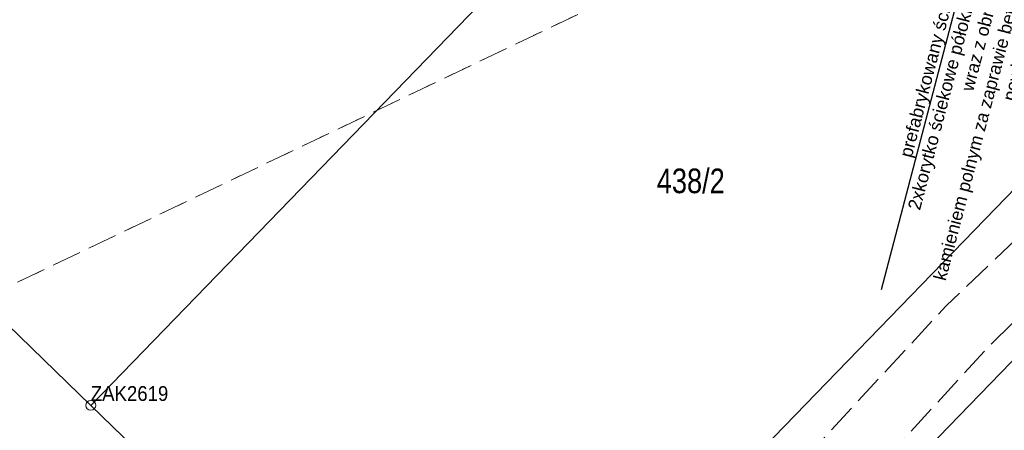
# Model space of a CAD drawing. Header units: metres. Extents: x 6551181 to 6555585, y 5935140 to 5937297.
# Tile 9 of 97: x 6551526 to 6551575, y 5935924 to 5935945. Entities that reach past the tile are written whole.
import ezdxf
from ezdxf import colors
from ezdxf.entities.mleader import LeaderData, LeaderLine
from ezdxf.enums import TextEntityAlignment as Align
from ezdxf.math import Vec2, Vec3

# ---------------------------------------------------------------- set-up
doc = ezdxf.new("R2010")
doc.units = ezdxf.units.M
for name, pattern in [('1.5_0.5', [2, 1.5, -0.5]), ('218-500', [1, 0.5, -0.5]), ('219-500', [0])]:
    doc.linetypes.add(name, pattern=pattern)
for name, color, linetype in [('202-Punkt graniczny stabilizowany trwale', 7, 'Continuous'), ('202-Punkt graniczny stabilizowany trwale-Atr103', 7, 'Continuous'), ('211-Nr działki', 7, 'Continuous'), ('217-Granica konturu klasyfikcyjnego', 7, 'Continuous'), ('218-Granica użytku', 7, 'Continuous'), ('219-Linia granicy', 7, 'Continuous'), ('jezdnia (powierzchnia)', 7, 'Continuous')]:
    doc.layers.add(name, color=color, linetype=linetype)
doc.layers.add('_opis', color=7, linetype='Continuous', lineweight=18)
doc.styles.add('marcin', font='arial.ttf')
doc.styles.get("Standard").update_dxf_attribs({"font": 'arial.ttf'})

# ---------------------------------------------------------------- blocks, each defined once
blk = doc.blocks.new('202')
at = {"color": 0, "linetype": 'Continuous', "lineweight": -2}
blk.add_circle((0, 0), 2.5, dxfattribs=at)

msp = doc.modelspace()

# ---------------------------------------------------------------- linework, layer by layer
at = {"layer": '217-Granica konturu klasyfikcyjnego', "color": 3, "linetype": '1.5_0.5', "lineweight": 18, "flags": 128}
msp.add_lwpolyline([(6551449.62, 5935895.39), (6551582.66, 5935958.98)], dxfattribs=at)
at = {"layer": '218-Granica użytku', "color": 3, "linetype": '218-500', "lineweight": 18, "flags": 128}
msp.add_lwpolyline([(6551449.62, 5935895.39), (6551582.66, 5935958.98)], dxfattribs=at)
at = {"layer": '219-Linia granicy', "color": 7, "linetype": '219-500', "lineweight": 18, "flags": 128}
for points in [[(6551529.12, 5935925.37), (6551566.4, 5935963.83)], [(6551497.17, 5935846.43), (6551600.98, 5935953.52)], [(6551549.88, 5935909.42), (6551592.14, 5935953.02)], [(6551510.46, 5935943.46), (6551529.12, 5935925.37)], [(6551529.12, 5935925.37), (6551545.64, 5935909.36)]]:
    msp.add_lwpolyline(points, dxfattribs=at)
at = {"layer": 'jezdnia (powierzchnia)', "color": 7, "linetype": '1.5_0.5', "lineweight": 18, "flags": 128}
msp.add_lwpolyline([(6551598.34, 5935954.89), (6551601.02, 5935954.23), (6551574.71, 5935928.38), (6551549.74, 5935901.18), (6551522.24, 5935870.53), (6551497.4, 5935843.67), (6551494.8, 5935846.86), (6551519.75, 5935872.77), (6551547.54, 5935903.36), (6551572.52, 5935930.42)], close=True, dxfattribs=at)

# ---------------------------------------------------------------- block references
at = {"layer": '202-Punkt graniczny stabilizowany trwale', "color": 7, "linetype": 'Continuous', "lineweight": 18, "xscale": 0.1, "yscale": 0.1}
msp.add_blockref('202', (6551529.12, 5935925.37), dxfattribs=at)

# ---------------------------------------------------------------- texts
at = {"layer": '202-Punkt graniczny stabilizowany trwale-Atr103', "color": 7, "width": 0.9}
msp.add_text('ZAK2619', height=0.75, dxfattribs=at).set_placement((6551529.12, 5935925.37), align=Align.BOTTOM_LEFT)
at = {"layer": '211-Nr działki', "color": 7, "linetype": 'Continuous', "lineweight": 18, "width": 0.79}
msp.add_text('438/2', height=1.25, dxfattribs=at).set_placement((6551557.84, 5935937.38), align=Align.TOP_LEFT)

# ---------------------------------------------------------------- leaders
at = {"layer": '_opis'}
ml = msp.add_multileader_mtext('Standard', dxfattribs=at)
ml.set_content('prefabrykowany ściek podchodnikowy\\P2xkorytko ściekowe półokragłe 50x60x15cm\\Pwraz z obrukiem dna wylotu\\P kamieniem polnym za zaprawie betonowej gr 10cm, \\Ppowierzchnia 1m2 (1mx1m)  ', color=256, style='marcin')
ml.set_leader_properties()
ml.build(insert=Vec2(0, 0))
ml.multileader.update_dxf_attribs({"text_right_attachment_type": 6, "dogleg_length": 0.36, "arrow_head_size": 0.18})
ctx = ml.context
ctx.base_point, ctx.char_height, ctx.arrow_head_size, ctx.landing_gap_size, ctx.plane_origin, ctx.plane_x_axis, ctx.plane_y_axis = Vec3(6551569.0628, 5935932.2764), 0.65, 0.18, 0.09, Vec3(6551562.044, 5936009.0362), Vec3(0.2535114, 0.9673324), Vec3(-0.9673324, 0.2535114)
ctx.right_attachment, ctx.text_align_type = 6, 2
notes = []
notes.append((ctx, [(0, (1, 1, 0), (6551574.9343, 5935953.0216), (-0.2535114, -0.9673324), 0.36, [(0, [(6551586.8937, 5935966.5135)], 0, [])])]))
ctx.mtext.insert, ctx.mtext.text_direction, ctx.mtext.rotation, ctx.mtext.alignment, ctx.mtext.flow_direction = Vec3(6551574.0066, 5935952.7995), Vec3(0.2535114, 0.9673324), 1.3144878, 3, 5
for ctx, leaders in notes:
    for number, flags, end, landing, length, lines in leaders:
        leader = LeaderData()
        leader.index, (leader.has_last_leader_line, leader.has_dogleg_vector, leader.attachment_direction) = number, flags
        leader.last_leader_point, leader.dogleg_vector, leader.dogleg_length = Vec3(end), Vec3(landing), length
        for number, points, colour, breaks in lines:
            line = LeaderLine()
            line.index, line.vertices, line.color, line.breaks = number, Vec3.list(points), colors.encode_raw_color(colour), breaks
            leader.lines.append(line)
        ctx.leaders.append(leader)

doc.saveas('drawing.dxf')
